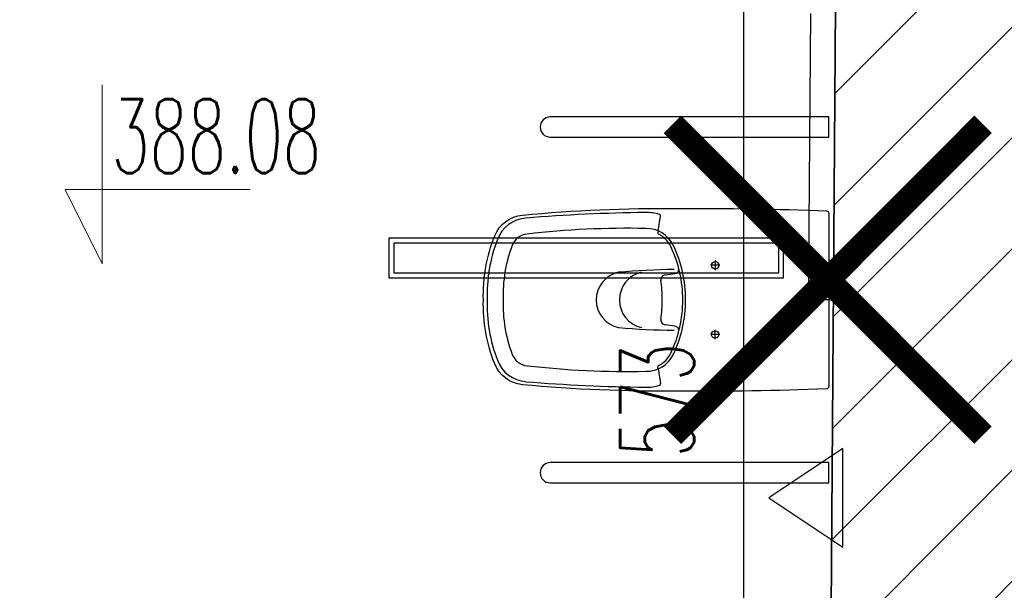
# Model space of a CAD drawing. Header units: millimetres. Extents: x 19887 to 192597, y -14203 to 39042.
# Tile 118 of 256: x 40388 to 40675, y -10558 to -10392. Entities that reach past the tile are written whole.
import ezdxf

# ---------------------------------------------------------------- set-up
doc = ezdxf.new("R2010")
doc.units = ezdxf.units.MM
doc.linetypes.add('ACAD_ISO03W100', pattern=[30, 12, -18])
doc.layers.get('Defpoints').update_dxf_attribs({"color": 4})
for name, color, linetype, lineweight in [('A_DBA_URZADZENIA SANITARNE', 5, 'Continuous', 25), ('Basen_rzut_poziom_1_obrys', 252, 'Continuous', 35), ('koty wysokościowe', 252, 'Continuous', 0), ('USUNIĘCIA', 10, 'Continuous', 0)]:
    doc.layers.add(name, color=color, linetype=linetype, lineweight=lineweight)
for name, color, linetype in [('A_DBA_WPUSTY SAN', 150, 'Continuous'), ('Sufit podwieszany', 252, 'Continuous'), ('Wymiarowanie', 3, 'Continuous'), ('Wypełnienie', 252, 'Continuous')]:
    doc.layers.add(name, color=color, linetype=linetype)
doc.styles.add('ROMANS', font='romans.shx', dxfattribs={"width": 0.6})
doc.styles.get("Standard").update_dxf_attribs({"font": 'arial.ttf'})
doc.dimstyles.new('000001FB70622F18', dxfattribs={"dimtxt": 20, "dimasz": 5, "dimexe": 5, "dimexo": 1, "dimgap": 20, "dimtad": 1, "dimtoh": 1, "dimdec": 0, "dimtxsty": 'Standard', "dimblk": 'OBLIQUE', "dimcen": 0, "dimdle": 5, "dimclrd": 252, "dimclre": 252, "dimclrt": 252, "dimadec": 0, "dimazin": 0, "dimtfac": 1, "dimtdec": 0, "dimtmove": 0, "dimatfit": 3, "dimldrblk": 'OBLIQUE', "dimfxl": 150, "dimfxlon": 1, "dimlwd": 25, "dimlwe": 25, "dimarcsym": 1})

# ---------------------------------------------------------------- blocks, each defined once
blk = doc.blocks.new('_Oblique')
at = {"color": 0, "linetype": 'ByBlock', "lineweight": -2}
blk.add_line((-0.5, -0.5), (0.5, 0.5), dxfattribs=at)
blk = doc.blocks.new('*D707')
at = {"layer": 'Defpoints', "color": 0}
for p in [(3043.02, -3822.92), (3022.86, -4396.3), (3038.87, -4396.3)]:
    blk.add_point(p, dxfattribs=at)
at = {"layer": 'Wymiarowanie', "color": 252, "linetype": 'Continuous', "lineweight": 25}
for p, q in [((3022.86, -3817.92), (3022.86, -4401.3)), ((3042.02, -3822.92), (3017.86, -3822.92)), ((3037.87, -4396.3), (3017.86, -4396.3))]:
    blk.add_line(p, q, dxfattribs=at)
at = {"layer": 'Wymiarowanie', "color": 252, "linetype": 'ByBlock', "lineweight": 25, "xscale": 5, "yscale": 5, "zscale": 5}
for p, rotation in [((3022.86, -3822.92), 90), ((3022.86, -4396.3), 270)]:
    blk.add_blockref('_Oblique', p, dxfattribs=dict(at, rotation=rotation))
at = {"layer": 'Wymiarowanie', "color": 252, "insert": (3005.36, -4109.61), "char_height": 15, "attachment_point": 5, "rotation": 90, "style": 'ROMANS'}
blk.add_mtext('573', dxfattribs=at)
blk = doc.blocks.new('G$CF5E15B28')
at = {"layer": 'Wypełnienie'}
h = blk.add_hatch(dxfattribs=at)
h.set_pattern_fill('ANSI31', color=253, scale=5, angle=90)
h.set_pattern_definition([(45, (3252.028, -2175.285), (-11.22532, 11.22532), [])])
h.paths.add_polyline_path([(3082.99, -3823.08), (3100.15, -3823.08), (3100.1, -3814.69), (3097.79, -3814.69), (3097.79, -3781.14), (3082.33, -3781.14), (3082.33, -3793.38), (2887.69, -3793.38), (2887.69, -3797.2), (2892.13, -3797.2), (2892.13, -3821.83), (3043.02, -3822.92), (3038.87, -4396.3), (2895.45, -4396.3), (2895.45, -4415.79), (2892.63, -4415.79), (2892.63, -4424.89), (3113.88, -4424.34), (3113.88, -4414.98), (3110.23, -4414.98), (3110.23, -4389.64), (3077.55, -4389.64)])
at = {"layer": 'Basen_rzut_poziom_1_obrys', "color": 253, "elevation": 0}
blk.add_lwpolyline([(2895.45, -4396.3), (3038.87, -4396.3), (3043.02, -3822.92)], dxfattribs=at)
at = {"layer": 'koty wysokościowe', "color": 253, "elevation": 0}
for points in [[(2892.93, -4045.74), (2892.93, -4081.97)], [(2885.43, -4066.97), (2892.93, -4066.97)], [(2892.93, -4081.97), (2885.43, -4066.97)], [(2892.93, -4066.97), (2922.93, -4066.97)]]:
    blk.add_lwpolyline(points, dxfattribs=at)
at = {"layer": 'Sufit podwieszany', "color": 253, "linetype": 'ACAD_ISO03W100', "ltscale": 5, "elevation": 0}
blk.add_lwpolyline([(2890.45, -4391.3), (3033.9, -4391.3), (3037.99, -3827.89)], dxfattribs=at)
at = {"layer": 'koty wysokościowe', "color": 253, "insert": (2894.83, -4048.64, 0), "char_height": 15, "width": 21553.2844, "attachment_point": 1, "style": 'ROMANS'}
blk.add_mtext('388.08', dxfattribs=at)
at = {"layer": 'Wymiarowanie', "color": 253}
dim = blk.add_linear_dim(base=(3022.86, -4396.3, 0), p1=(3043.02, -3822.92, 0), p2=(3038.87, -4396.3, 0), angle=90, dimstyle='000001FB70622F18', override={"dimtxt": 15, "dimgap": 10, "dimtxsty": 'ROMANS'}, dxfattribs=at)
dim.commit()
dim.dimension.update_dxf_attribs({"geometry": '*D707', "text_midpoint": (3005.36, -4109.61, 0)})

msp = doc.modelspace()

# ---------------------------------------------------------------- linework, layer by layer
at = {"layer": 'A_DBA_URZADZENIA SANITARNE', "color": 4, "ltscale": 4}
for p, q in [((40574.29, -10453.22, 0), (40575.06, -10448.94, 0)), ((40574.29, -10493.51, 0), (40575.06, -10497.79, 0))]:
    msp.add_line(p, q, dxfattribs=at)
at = {"layer": 'A_DBA_URZADZENIA SANITARNE', "color": 4}
for p, q in [((40574.29, -10453.22, 0), (40574.2, -10453.72, 0)), ((40574.29, -10493.51, 0), (40574.2, -10493, 0))]:
    msp.add_line(p, q, dxfattribs=at)
at = {"layer": 'A_DBA_URZADZENIA SANITARNE', "color": 4, "ltscale": 2}
for p, q in [((40592.36, -10463.28, 0), (40589.62, -10463.28, 0)), ((40590.99, -10461.91, 0), (40590.99, -10464.66, 0)), ((40626.22, -10473.36, 0), (40622.01, -10473.36, 0)), ((40592.36, -10483.44, 0), (40589.62, -10483.44, 0)), ((40590.99, -10484.81, 0), (40590.99, -10482.07, 0))]:
    msp.add_line(p, q, dxfattribs=at)
at = {"layer": 'A_DBA_URZADZENIA SANITARNE', "color": 4, "elevation": 0}
for points in [[(40542.83, -10420.03, 1), (40542.83, -10425.9), (40624.11, -10425.9), (40624.11, -10420.03)], [(40624.11, -10498.6, -0.403038), (40623.42, -10499.32, -0.011256), (40579.9, -10500, -0.025385), (40534.75, -10498.11, -0.282342), (40526.64, -10492.03, -0.101012), (40523.32, -10473.36, -0.101012), (40526.64, -10454.7, -0.282342), (40534.75, -10448.62, -0.025385), (40579.9, -10446.72, -0.011258), (40623.43, -10447.41, -0.397856), (40624.11, -10448.13)], [(40542.83, -10520.83, 1), (40542.83, -10526.7), (40624.11, -10526.7), (40624.11, -10520.83)]]:
    msp.add_lwpolyline(points, format="xyb", close=True, dxfattribs=at)
at = {"layer": 'A_DBA_URZADZENIA SANITARNE', "color": 3, "elevation": 0}
msp.add_lwpolyline([(40628.23, -10516.66), (40606.63, -10531.06), (40628.23, -10545.46), (40628.23, -10516.66)], dxfattribs=at)
at = {"layer": 'A_DBA_URZADZENIA SANITARNE', "color": 4}
for centre in [(40590.99, -10463.28, 0), (40590.99, -10483.44, 0)]:
    msp.add_circle(centre, 1.08, dxfattribs=at)
at = {"layer": 'A_DBA_URZADZENIA SANITARNE', "color": 4, "ltscale": 4}
for centre, radius, start, end in [((40536.48, -10459.19, 0), 9.7, 94.5355, 159.2306), ((40576.32, -10949.52, 0), 501.65, 90.6504, 94.6431), ((40570.97, -10461.2, 0), 13.3, 73.4575, 91.5044), ((40574.64, -10448.86, 0), 0.432, 349.7599, 73.4575), ((40570.77, -10472.18, 0), 46.37, 159.2403, 181.6777), ((40570.77, -10474.54, 0), 46.37, 178.3223, 200.7597), ((40536.48, -10487.54, 0), 9.7, 200.7694, 265.4645), ((40576.32, -9997.21, 0), 501.65, 265.3569, 269.3496), ((40570.97, -10485.53, 0), 13.3, 268.4956, 286.5425), ((40574.64, -10497.86, 0), 0.432, 286.5425, 10.2401)]:
    msp.add_arc(centre, radius, start, end, dxfattribs=at)
at = {"layer": 'A_DBA_URZADZENIA SANITARNE', "color": 4}
for centre, radius, start, end in [((40565.35, -10711.79, 0), 259.29, 88.8068, 96.4813), ((40570.97, -10461.2, 0), 8.64, 25.396, 91.5044), ((40536.48, -10459.19, 0), 5.04, 94.5355, 159.2306), ((40574.62, -10453.8, 0), 0.432, 169.7599, 243.74), ((40570.97, -10461.2, 0), 7.82, 25.396, 63.74), ((40570.77, -10472.18, 0), 41.71, 159.2403, 181.6777), ((40545.35, -10473.36, 0), 36.18, 0, 25.396), ((40545.35, -10473.36, 0), 37, 0, 25.396), ((40581.41, -10675.64, 0), 211.15, 90.6589, 95.0745), ((40578.99, -10464.27, 0), 1.44, 279.5601, 353.1156), ((40564.46, -10473.34, 0), 8.2, 102.1151, 180.2071), ((40571.22, -10473.34, 0), 8.2, 102.1151, 180.2071), ((40576.57, -10467.52, 0), 1.44, 96.4253, 187.6248), ((40570.59, -10414.44, 0), 51.97, 276.4253, 279.5601), ((40532.89, -10473.36, 0), 42.63, 0, 7.6248), ((40570.77, -10474.54, 0), 41.71, 178.3223, 200.7597), ((40564.46, -10473.4, 0), 8.2, 179.7929, 257.8849), ((40571.22, -10473.4, 0), 8.2, 179.7929, 257.8849), ((40532.89, -10473.36, 0), 42.63, 352.3752, 0), ((40545.35, -10473.36, 0), 36.18, 334.604, 0), ((40545.35, -10473.36, 0), 37, 334.604, 0), ((40576.57, -10479.21, 0), 1.44, 172.3752, 263.5747), ((40581.41, -10271.09, 0), 211.15, 264.9255, 269.3411), ((40570.59, -10532.28, 0), 51.97, 80.4399, 83.5747), ((40578.99, -10482.46, 0), 1.44, 6.8844, 80.4399), ((40536.48, -10487.54, 0), 5.04, 200.7694, 265.4645), ((40570.97, -10485.53, 0), 8.64, 268.4956, 334.604), ((40570.97, -10485.53, 0), 7.82, 296.26, 334.604), ((40565.35, -10234.94, 0), 259.29, 263.5187, 271.1932), ((40574.62, -10492.93, 0), 0.432, 116.26, 190.2401)]:
    msp.add_arc(centre, radius, start, end, dxfattribs=at)
at = {"layer": 'A_DBA_WPUSTY SAN', "color": 150, "elevation": 0}
for points in [[(40610.96, -10466.9), (40610.96, -10455.38), (40495.76, -10455.38), (40495.76, -10466.9)], [(40609.52, -10465.46), (40609.52, -10456.82), (40497.2, -10456.82), (40497.2, -10465.46)]]:
    msp.add_lwpolyline(points, close=True, dxfattribs=at)
at = {"layer": 'USUNIĘCIA', "const_width": 7.2, "elevation": 0}
for points in [[(40578.5, -10422.19), (40669.15, -10512.84)], [(40578.5, -10512.84), (40669.15, -10422.19)]]:
    msp.add_lwpolyline(points, dxfattribs=at)

# ---------------------------------------------------------------- block references
at = {"xscale": 1.44, "yscale": 1.44, "zscale": 1.44}
msp.add_blockref('G$CF5E15B28', (36246.28, -4584.77, 0), dxfattribs=at)

doc.saveas('drawing.dxf')
